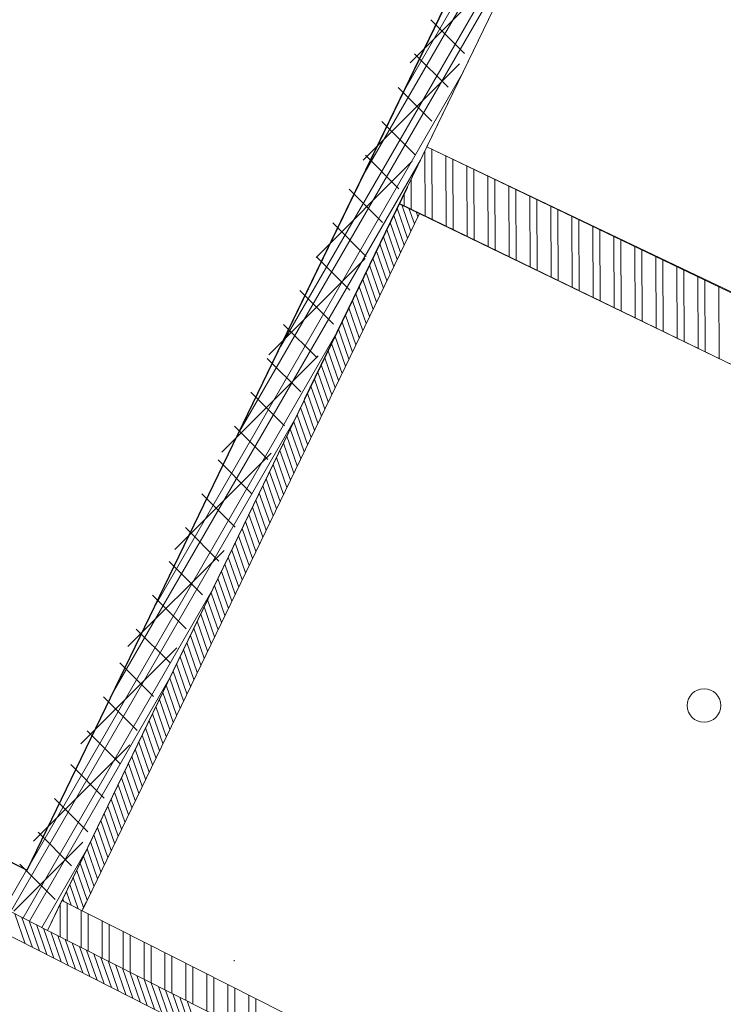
# Model space of a CAD drawing. Header units: millimetres. Extents: x 98667 to 994031, y -2704 to 533009.
# Tile 212 of 256: x 634468 to 637615, y 402306 to 406707. Entities that reach past the tile are written whole.
import ezdxf

# ---------------------------------------------------------------- set-up
doc = ezdxf.new("R2010")
doc.units = ezdxf.units.MM
for name, pattern in [('AP03000E0$0$HIDDEN', [9.525, 6.35, -3.175]), ('AP03000E0$0$HIDDENX2', [19.05, 12.7, -6.35]), ('sp00000g0$0$CENTER', [50.8, 31.75, -6.35, 6.35, -6.35])]:
    doc.linetypes.add(name, pattern=pattern)
doc.layers.add('0 COMMERCIAL RETAIL', color=7, linetype='Continuous', lineweight=0, true_color=0xff6bff)
doc.layers.add('0_LOUNGES', color=7, linetype='Continuous', true_color=0xfac800)
for name, color, linetype, lineweight in [('A-WALL-PATT', 5, 'Continuous', 15), ('AP03000E0$0$A-FLOR-EDGE', 1, 'AP03000E0$0$HIDDENX2', 15), ('AP03000E0$0$A-WALL-FNSH', 1, 'Continuous', 15), ('Visible Edges(ISO)', 7, 'Continuous', 50), ('WALL TILES', 127, 'Continuous', 0)]:
    doc.layers.add(name, color=color, linetype=linetype, lineweight=lineweight)
doc.layers.add('AP03000E0$0$A-Slab Edge Guide', color=55, linetype='Continuous', lineweight=15, plot=False)
for name, color, linetype in [('EQUPIMENT', 161, 'Continuous'), ('EX WALLS', 20, 'Continuous'), ('sp00000g0$0$S-GRID', 1, 'sp00000g0$0$CENTER')]:
    doc.layers.add(name, color=color, linetype=linetype)

msp = doc.modelspace()

# ---------------------------------------------------------------- linework, layer by layer
at = {"layer": '0 COMMERCIAL RETAIL', "color": 251}
for p, q in [((636289.6, 406139.1, 0), (641488.7, 416876.3, 0)), ((640321.8, 404215.3, 0), (636289.6, 406139.1, 0)), ((636165.9, 405883.6, 0), (634593.5, 402636.3, 0)), ((640166.6, 403947, 0), (636165.9, 405883.6, 0)), ((634593.5, 402636.3, 0), (632387.5, 403755.2, 0))]:
    msp.add_line(p, q, dxfattribs=at)
at = {"layer": '0_LOUNGES', "color": 251, "extrusion": (-9.9569e-08, 8.03241e-09, 1)}
for p, q in [((634501.3, 402904.9, 0), (641855.3, 418111.7, 0)), ((627322.6, 406562.8, 0), (634501.3, 402904.9, 0))]:
    msp.add_line(p, q, dxfattribs=at)
msp.add_arc((459025.1, 494953.7, -0.1), 179716.4, 329.503566, 357.209655, dxfattribs=at)
at = {"layer": 'A-WALL-PATT', "color": 251, "lineweight": 0}
for p, q in [((634593.4, 402636.3, 0), (642043.8, 418022.7, 0)), ((634593.4, 402636.3, 0), (642043.8, 418022.7, 0)), ((636202.5, 405959.2, 0), (636289.6, 406139.1, 0)), ((636202.5, 405959.2, 0), (636289.6, 406139.1, 0)), ((636289.6, 406139.1, 0), (640316.8, 404204.8, 0)), ((636289.6, 406139.1, 0), (640316.8, 404204.8, 0)), ((636166.5, 405884.9, 0), (636202.5, 405959.2, 0)), ((636166.5, 405884.9, 0), (636202.5, 405959.2, 0)), ((640188.4, 403937.4, 0), (636166.5, 405884.9, 0)), ((640188.4, 403937.4, 0), (636166.5, 405884.9, 0)), ((632387.5, 403755.2, 0), (634593.4, 402636.3, 0)), ((632387.5, 403755.2, 0), (634593.4, 402636.3, 0))]:
    msp.add_line(p, q, dxfattribs=at)
at = {"layer": 'A-WALL-PATT', "color": 251, "linetype": 'Continuous', "lineweight": 20}
for p, q in [((636196.1, 406404.9, 0), (637568.6, 408780.5, 0)), ((636196.1, 406404.9, 0), (637568.6, 408780.5, 0)), ((636009.2, 406019, 0), (637381.7, 408394.6, 0)), ((636009.2, 406019, 0), (637381.7, 408394.6, 0)), ((635635.6, 405247.4, 0), (637008.1, 407623, 0)), ((635635.6, 405247.4, 0), (637008.1, 407623, 0)), ((635448.8, 404861.6, 0), (636821.3, 407237.1, 0)), ((635448.8, 404861.6, 0), (636821.3, 407237.1, 0)), ((635075.1, 404089.9, 0), (636447.6, 406465.5, 0)), ((635075.1, 404089.9, 0), (636447.6, 406465.5, 0)), ((634888.3, 403704.1, 0), (636260.8, 406079.6, 0)), ((634888.3, 403704.1, 0), (636260.8, 406079.6, 0)), ((634514.6, 402932.4, 0), (635887.1, 405308, 0)), ((634514.6, 402932.4, 0), (635887.1, 405308, 0)), ((634428.1, 402720.1, 0), (635700.3, 404922.2, 0)), ((634428.1, 402720.1, 0), (635700.3, 404922.2, 0)), ((634483.9, 402691.8, 0), (635326.7, 404150.5, 0)), ((634483.9, 402691.8, 0), (635326.7, 404150.5, 0)), ((634511.8, 402677.7, 0), (635139.8, 403764.7, 0)), ((634511.8, 402677.7, 0), (635139.8, 403764.7, 0)), ((634567.6, 402649.4, 0), (634766.2, 402993, 0)), ((634567.6, 402649.4, 0), (634766.2, 402993, 0)), ((634400.2, 402734.3, 0), (634499.3, 402906, 0)), ((634400.2, 402734.3, 0), (634499.3, 402906, 0))]:
    msp.add_line(p, q, dxfattribs=at)
at = {"layer": 'A-WALL-PATT', "color": 251, "linetype": 'Continuous'}
for p, q in [((636214.5, 406514.1), (636644.9, 406944.5)), ((636457.2, 406556.5), (636307.5, 406706.2)), ((636384, 406405.2), (636234.2, 406554.9)), ((636004, 406079.1), (636434.5, 406509.6)), ((636310.8, 406253.9), (636161, 406403.6)), ((636237.6, 406102.6), (636087.8, 406252.3)), ((636281.6, 405829.2, 0), (636280.8, 406120.9, 0)), ((636281.6, 405829.2, 0), (636280.8, 406120.9, 0)), ((636312.9, 405814, 0), (636312, 406128.4, 0)), ((636312.9, 405814, 0), (636312, 406128.4, 0)), ((635793.6, 405644.2), (636224, 406074.6)), ((636164.4, 405951.3), (636014.6, 406101)), ((636375.5, 405783.7, 0), (636374.6, 406098.3, 0)), ((636375.5, 405783.7, 0), (636374.6, 406098.3, 0)), ((636406.8, 405768.6, 0), (636405.9, 406083.3, 0)), ((636406.8, 405768.6, 0), (636405.9, 406083.3, 0)), ((636469.3, 405738.3, 0), (636468.4, 406053.2, 0)), ((636469.3, 405738.3, 0), (636468.4, 406053.2, 0)), ((636500.6, 405723.1, 0), (636499.7, 406038.2, 0)), ((636500.6, 405723.1, 0), (636499.7, 406038.2, 0)), ((636219, 405859.5, 0), (636218.6, 405992.6, 0)), ((636219, 405859.5, 0), (636218.6, 405992.6, 0)), ((636563.2, 405692.8, 0), (636562.3, 406008.1, 0)), ((636563.2, 405692.8, 0), (636562.3, 406008.1, 0)), ((636594.5, 405677.6, 0), (636593.6, 405993.1, 0)), ((636594.5, 405677.6, 0), (636593.6, 405993.1, 0)), ((636091.2, 405800), (635941.4, 405949.7)), ((636187.7, 405874.6, 0), (636187.5, 405928.4, 0)), ((636187.7, 405874.6, 0), (636187.5, 405928.4, 0)), ((636657.1, 405647.3, 0), (636656.2, 405963.1, 0)), ((636657.1, 405647.3, 0), (636656.2, 405963.1, 0)), ((636688.4, 405632.2, 0), (636687.5, 405948, 0)), ((636688.4, 405632.2, 0), (636687.5, 405948, 0)), ((636751, 405601.9, 0), (636750.1, 405918, 0)), ((636751, 405601.9, 0), (636750.1, 405918, 0)), ((636782.3, 405586.7, 0), (636781.4, 405902.9, 0)), ((636782.3, 405586.7, 0), (636781.4, 405902.9, 0)), ((636844.9, 405556.4, 0), (636844, 405872.9, 0)), ((636844.9, 405556.4, 0), (636844, 405872.9, 0)), ((636876.2, 405541.3, 0), (636875.3, 405857.8, 0)), ((636876.2, 405541.3, 0), (636875.3, 405857.8, 0)), ((636018, 405648.7), (635868.2, 405798.4)), ((636938.7, 405511, 0), (636937.8, 405827.8, 0)), ((636938.7, 405511, 0), (636937.8, 405827.8, 0)), ((636970, 405495.8, 0), (636969.1, 405812.8, 0)), ((636970, 405495.8, 0), (636969.1, 405812.8, 0)), ((637032.6, 405465.5, 0), (637031.7, 405782.7, 0)), ((637032.6, 405465.5, 0), (637031.7, 405782.7, 0)), ((637063.9, 405450.4, 0), (637063, 405767.7, 0)), ((637063.9, 405450.4, 0), (637063, 405767.7, 0)), ((637126.5, 405420, 0), (637125.6, 405737.6, 0)), ((637126.5, 405420, 0), (637125.6, 405737.6, 0)), ((637157.8, 405404.9, 0), (637156.9, 405722.6, 0)), ((637157.8, 405404.9, 0), (637156.9, 405722.6, 0)), ((637220.4, 405374.6, 0), (637219.5, 405692.5, 0)), ((637220.4, 405374.6, 0), (637219.5, 405692.5, 0)), ((637251.7, 405359.4, 0), (637250.8, 405677.5, 0)), ((637251.7, 405359.4, 0), (637250.8, 405677.5, 0)), ((635583.2, 405209.2), (636013.6, 405639.7)), ((635944.7, 405497.4), (635795, 405647.1)), ((637314.3, 405329.1, 0), (637313.4, 405647.4, 0)), ((637314.3, 405329.1, 0), (637313.4, 405647.4, 0)), ((637345.6, 405314, 0), (637344.6, 405632.4, 0)), ((637345.6, 405314, 0), (637344.6, 405632.4, 0)), ((637408.1, 405283.7, 0), (637407.2, 405602.3, 0)), ((637408.1, 405283.7, 0), (637407.2, 405602.3, 0)), ((637439.4, 405268.5, 0), (637438.5, 405587.3, 0)), ((637439.4, 405268.5, 0), (637438.5, 405587.3, 0)), ((637502, 405238.2, 0), (637501.1, 405557.2, 0)), ((637502, 405238.2, 0), (637501.1, 405557.2, 0)), ((637533.3, 405223.1, 0), (637532.4, 405542.2, 0)), ((637533.3, 405223.1, 0), (637532.4, 405542.2, 0)), ((635871.5, 405346.1), (635721.8, 405495.8)), ((637595.9, 405192.8, 0), (637595, 405512.1, 0)), ((637595.9, 405192.8, 0), (637595, 405512.1, 0)), ((635798.3, 405194.8), (635648.6, 405344.5)), ((635372.7, 404774.3), (635803.2, 405204.7)), ((635725.1, 405043.5), (635575.4, 405193.2)), ((635651.9, 404892.2), (635502.2, 405041.9)), ((635578.7, 404740.9), (635429, 404890.6)), ((635162.3, 404339.3), (635592.7, 404769.8)), ((635505.5, 404589.6), (635355.8, 404739.3)), ((635432.3, 404438.3), (635282.6, 404588)), ((635359.1, 404287), (635209.4, 404436.7)), ((634951.8, 403904.4), (635382.3, 404334.8)), ((635285.9, 404135.7), (635136.2, 404285.4)), ((635212.7, 403984.4), (635063, 404134.1)), ((635139.5, 403833.1), (634989.8, 403982.8)), ((634741.4, 403469.4), (635171.8, 403899.8)), ((635066.3, 403681.8), (634916.5, 403831.5)), ((634993.1, 403530.4), (634843.3, 403680.2)), ((634919.9, 403379.1), (634770.1, 403528.9)), ((634530.9, 403034.4), (634961.4, 403464.9)), ((634846.7, 403227.8), (634696.9, 403377.6)), ((634773.5, 403076.5), (634623.7, 403226.3)), ((634700.3, 402925.2), (634550.5, 403075)), ((634442.4, 402721.4), (634750.9, 403029.9)), ((634627, 402773.9), (634468.7, 402932.3))]:
    msp.add_line(p, q, dxfattribs=at)
at = {"layer": 'A-WALL-PATT', "color": 251, "lineweight": 20}
for p, q in [((632427.8, 403622.7, 0), (637041.2, 401286.2, 0)), ((634657.1, 402769.9, 0), (634593.4, 402636.3, 0)), ((634657.1, 402769.9, 0), (634593.4, 402636.3, 0)), ((637151.8, 401508.3, 0), (634657.1, 402769.9, 0)), ((637151.8, 401508.3, 0), (634657.1, 402769.9, 0)), ((634593.4, 402636.3, 0), (637084.9, 401376.3, 0)), ((634593.4, 402636.3, 0), (637084.9, 401376.3, 0))]:
    msp.add_line(p, q, dxfattribs=at)
at = {"layer": 'A-WALL-PATT', "color": 251, "linetype": 'Continuous', "lineweight": 0}
for p, q in [((634649.5, 402607.9, 0), (634649.5, 402753.9, 0)), ((634649.5, 402607.9, 0), (634649.5, 402753.9, 0)), ((634680.7, 402592, 0), (634680.8, 402757.9, 0)), ((634680.7, 402592, 0), (634680.8, 402757.9, 0)), ((634743.2, 402560.4, 0), (634743.3, 402726.2, 0)), ((634743.2, 402560.4, 0), (634743.3, 402726.2, 0)), ((634774.4, 402544.5, 0), (634774.5, 402710.4, 0)), ((634774.4, 402544.5, 0), (634774.5, 402710.4, 0)), ((634836.9, 402512.8, 0), (634837, 402678.7, 0)), ((634836.9, 402512.8, 0), (634837, 402678.7, 0)), ((634868.2, 402497, 0), (634868.2, 402662.8, 0)), ((634868.2, 402497, 0), (634868.2, 402662.8, 0)), ((634930.7, 402465.3, 0), (634930.7, 402631.2, 0)), ((634930.7, 402465.3, 0), (634930.7, 402631.2, 0)), ((634961.9, 402449.5, 0), (634962, 402615.3, 0)), ((634961.9, 402449.5, 0), (634962, 402615.3, 0)), ((635024.4, 402417.8, 0), (635024.5, 402583.6, 0)), ((635024.4, 402417.8, 0), (635024.5, 402583.6, 0)), ((635055.7, 402402, 0), (635055.7, 402567.8, 0)), ((635055.7, 402402, 0), (635055.7, 402567.8, 0)), ((635118.1, 402370.3, 0), (635118.2, 402536.1, 0)), ((635118.1, 402370.3, 0), (635118.2, 402536.1, 0)), ((635149.4, 402354.5, 0), (635149.4, 402520.3, 0)), ((635149.4, 402354.5, 0), (635149.4, 402520.3, 0)), ((635211.9, 402322.8, 0), (635211.9, 402488.6, 0)), ((635211.9, 402322.8, 0), (635211.9, 402488.6, 0)), ((635243.1, 402306.9, 0), (635243.2, 402472.8, 0)), ((635243.1, 402306.9, 0), (635243.2, 402472.8, 0)), ((635305.6, 402275.3, 0), (635305.7, 402441.1, 0)), ((635305.6, 402275.3, 0), (635305.7, 402441.1, 0)), ((635336.9, 402259.4, 0), (635336.9, 402425.3, 0)), ((635336.9, 402259.4, 0), (635336.9, 402425.3, 0)), ((635399.4, 402227.7, 0), (635399.4, 402393.6, 0)), ((635399.4, 402227.7, 0), (635399.4, 402393.6, 0)), ((635430.6, 402211.9, 0), (635430.6, 402377.7, 0)), ((635430.6, 402211.9, 0), (635430.6, 402377.7, 0)), ((635493.1, 402180.2, 0), (635493.1, 402346.1, 0)), ((635493.1, 402180.2, 0), (635493.1, 402346.1, 0)), ((635524.3, 402164.4, 0), (635524.4, 402330.2, 0)), ((635524.3, 402164.4, 0), (635524.4, 402330.2, 0))]:
    msp.add_line(p, q, dxfattribs=at)
at = {"layer": 'AP03000E0$0$A-FLOR-EDGE', "color": 251, "linetype": 'AP03000E0$0$HIDDEN'}
msp.add_arc((459073.4, 494999.9), 179716, 310.999998, 11.472529, dxfattribs=at)
at = {"layer": 'AP03000E0$0$A-Slab Edge Guide', "color": 251, "linetype": 'AP03000E0$0$HIDDEN'}
msp.add_arc((459073.4, 494999.9), 180466, 310.999998, 11.424207, dxfattribs=at)
at = {"layer": 'AP03000E0$0$A-WALL-FNSH', "color": 251, "linetype": 'AP03000E0$0$HIDDEN'}
for radius, end in [(179861, 11.463155), (179866, 11.462832)]:
    msp.add_arc((459073.4, 494999.9), radius, 310.999998, end, dxfattribs=at)
at = {"layer": 'EQUPIMENT', "color": 251}
msp.add_line((635744.2, 405012.5, 0), (636202.2, 405958.7, 0), dxfattribs=at)
msp.add_line((635744.2, 405012.5, 0), (636202.2, 405958.7, 0), dxfattribs=at)
msp.add_open_spline([(635426.6, 402501.2, 0), (635427, 402501, 0), (635427.5, 402500.8, 0), (635427.9, 402500.5, 0)], degree=3, dxfattribs=at)
msp.add_open_spline([(635426.6, 402501.2, 0), (635427, 402501, 0), (635427.5, 402500.8, 0), (635427.9, 402500.5, 0)], degree=3, dxfattribs=at)
at = {"layer": 'EX WALLS', "color": 251, "lineweight": 20}
for p, q in [((634501.3, 402904.9, 0), (641859.4, 418100.8, 0)), ((634501.3, 402904.9, 0), (641859.4, 418100.8, 0)), ((632484.5, 403927.9, 0), (634501.3, 402904.9, 0)), ((632484.5, 403927.9, 0), (634501.3, 402904.9, 0))]:
    msp.add_line(p, q, dxfattribs=at)
at = {"layer": 'EX WALLS', "color": 251, "lineweight": 0}
for p, q in [((634593.4, 402636.3, 0), (642043.8, 418022.7, 0)), ((634593.4, 402636.3, 0), (642043.8, 418022.7, 0)), ((636289.6, 406139.1, 0), (640316.8, 404204.8, 0)), ((636289.6, 406139.1, 0), (640316.8, 404204.8, 0)), ((632387.5, 403755.2, 0), (634593.4, 402636.3, 0)), ((632387.5, 403755.2, 0), (634593.4, 402636.3, 0))]:
    msp.add_line(p, q, dxfattribs=at)
at = {"layer": 'sp00000g0$0$S-GRID', "color": 251}
msp.add_arc((459073.4, 494999.9), 180466, 310.999989, 11.424207, dxfattribs=at)
at = {"layer": 'Visible Edges(ISO)', "color": 251, "lineweight": 0, "ltscale": 10, "extrusion": (-1.01424e-06, -2.1092e-06, 1)}
msp.add_circle((637528.7, 403641.4, -1.5), 75, dxfattribs=at)
msp.add_circle((637528.7, 403641.4, -1.5), 75, dxfattribs=at)
at = {"layer": 'WALL TILES', "color": 251}
for p, q in [((634657.9, 402769.4, 0), (636166.5, 405884.9, 0)), ((634657.9, 402769.4, 0), (636166.5, 405884.9, 0)), ((636166.5, 405884.9, 0), (636256.5, 405841.3, 0)), ((636166.5, 405884.9, 0), (636256.5, 405841.3, 0)), ((636166.5, 405884.9, 0), (636256.5, 405841.3, 0)), ((636166.5, 405884.9, 0), (636256.5, 405841.3, 0)), ((636256.5, 405841.3, 0), (634747.2, 402724.3, 0)), ((636256.5, 405841.3, 0), (634747.2, 402724.3, 0)), ((636256.5, 405841.3, 0), (634747.2, 402724.3, 0)), ((636256.5, 405841.3, 0), (634747.2, 402724.3, 0)), ((634747.2, 402724.3, 0), (634657.9, 402769.4, 0)), ((634747.2, 402724.3, 0), (634657.9, 402769.4, 0)), ((634747.2, 402724.3, 0), (634657.9, 402769.4, 0)), ((634747.2, 402724.3, 0), (634657.9, 402769.4, 0)), ((634766.1, 402763.5, 0), (634751.4, 402733.1, 0)), ((634766.1, 402763.5, 0), (634751.4, 402733.1, 0))]:
    msp.add_line(p, q, dxfattribs=at)
at = {"layer": 'WALL TILES', "color": 251, "linetype": 'Continuous', "lineweight": 18}
for p, q in [((636202.7, 405730.3, 0.1), (636156.3, 405863.9, 0.1)), ((636202.7, 405730.3, 0.1), (636156.3, 405863.9, 0.1)), ((636218.1, 405762.1, 0.1), (636177.3, 405879.7, 0.1)), ((636218.1, 405762.1, 0.1), (636177.3, 405879.7, 0.1)), ((636233.6, 405793.9, 0.1), (636209.1, 405864.3, 0.1)), ((636233.6, 405793.9, 0.1), (636209.1, 405864.3, 0.1)), ((636249, 405825.7, 0.1), (636240.9, 405848.9, 0.1)), ((636249, 405825.7, 0.1), (636240.9, 405848.9, 0.1)), ((636171.9, 405666.6, 0.1), (636125.5, 405800.2, 0.1)), ((636171.9, 405666.6, 0.1), (636125.5, 405800.2, 0.1)), ((636187.3, 405698.5, 0.1), (636140.9, 405832.1, 0.1)), ((636187.3, 405698.5, 0.1), (636140.9, 405832.1, 0.1)), ((636156.5, 405634.8, 0.1), (636110.1, 405768.4, 0.1)), ((636156.5, 405634.8, 0.1), (636110.1, 405768.4, 0.1)), ((636141.1, 405603, 0.1), (636094.7, 405736.6, 0.1)), ((636141.1, 405603, 0.1), (636094.7, 405736.6, 0.1)), ((636110.3, 405539.4, 0.1), (636063.9, 405672.9, 0.1)), ((636110.3, 405539.4, 0.1), (636063.9, 405672.9, 0.1)), ((636125.7, 405571.2, 0.1), (636079.3, 405704.8, 0.1)), ((636125.7, 405571.2, 0.1), (636079.3, 405704.8, 0.1)), ((636094.9, 405507.5, 0.1), (636048.4, 405641.1, 0.1)), ((636094.9, 405507.5, 0.1), (636048.4, 405641.1, 0.1)), ((636064.1, 405443.9, 0.1), (636017.6, 405577.5, 0.1)), ((636064.1, 405443.9, 0.1), (636017.6, 405577.5, 0.1)), ((636079.5, 405475.7, 0.1), (636033, 405609.3, 0.1)), ((636079.5, 405475.7, 0.1), (636033, 405609.3, 0.1)), ((636048.7, 405412.1, 0.1), (636002.2, 405545.7, 0.1)), ((636048.7, 405412.1, 0.1), (636002.2, 405545.7, 0.1)), ((636033.2, 405380.2, 0.1), (635986.8, 405513.8, 0.1)), ((636033.2, 405380.2, 0.1), (635986.8, 405513.8, 0.1)), ((636002.4, 405316.6, 0.1), (635956, 405450.2, 0.1)), ((636002.4, 405316.6, 0.1), (635956, 405450.2, 0.1)), ((636017.8, 405348.4, 0.1), (635971.4, 405482, 0.1)), ((636017.8, 405348.4, 0.1), (635971.4, 405482, 0.1)), ((635987, 405284.8, 0.1), (635940.6, 405418.4, 0.1)), ((635987, 405284.8, 0.1), (635940.6, 405418.4, 0.1)), ((635971.6, 405253, 0.1), (635925.2, 405386.6, 0.1)), ((635971.6, 405253, 0.1), (635925.2, 405386.6, 0.1)), ((635940.8, 405189.3, 0.1), (635894.4, 405322.9, 0.1)), ((635940.8, 405189.3, 0.1), (635894.4, 405322.9, 0.1)), ((635956.2, 405221.1, 0.1), (635909.8, 405354.7, 0.1)), ((635956.2, 405221.1, 0.1), (635909.8, 405354.7, 0.1)), ((635925.4, 405157.5, 0.1), (635879, 405291.1, 0.1)), ((635925.4, 405157.5, 0.1), (635879, 405291.1, 0.1)), ((635894.6, 405093.9, 0.1), (635848.1, 405227.5, 0.1)), ((635894.6, 405093.9, 0.1), (635848.1, 405227.5, 0.1)), ((635910, 405125.7, 0.1), (635863.5, 405259.3, 0.1)), ((635910, 405125.7, 0.1), (635863.5, 405259.3, 0.1)), ((635879.2, 405062, 0.1), (635832.7, 405195.6, 0.1)), ((635879.2, 405062, 0.1), (635832.7, 405195.6, 0.1)), ((635863.8, 405030.2, 0.1), (635817.3, 405163.8, 0.1)), ((635863.8, 405030.2, 0.1), (635817.3, 405163.8, 0.1)), ((635832.9, 404966.6, 0.1), (635786.5, 405100.2, 0.1)), ((635832.9, 404966.6, 0.1), (635786.5, 405100.2, 0.1)), ((635848.3, 404998.4, 0.1), (635801.9, 405132, 0.1)), ((635848.3, 404998.4, 0.1), (635801.9, 405132, 0.1)), ((635817.5, 404934.8, 0.1), (635771.1, 405068.3, 0.1)), ((635817.5, 404934.8, 0.1), (635771.1, 405068.3, 0.1)), ((635786.7, 404871.1, 0.1), (635740.3, 405004.7, 0.1)), ((635786.7, 404871.1, 0.1), (635740.3, 405004.7, 0.1)), ((635802.1, 404902.9, 0.1), (635755.7, 405036.5, 0.1)), ((635802.1, 404902.9, 0.1), (635755.7, 405036.5, 0.1)), ((635771.3, 404839.3, 0.1), (635724.9, 404972.9, 0.1)), ((635771.3, 404839.3, 0.1), (635724.9, 404972.9, 0.1)), ((635755.9, 404807.5, 0.1), (635709.5, 404941.1, 0.1)), ((635755.9, 404807.5, 0.1), (635709.5, 404941.1, 0.1)), ((635725.1, 404743.8, 0.1), (635678.6, 404877.4, 0.1)), ((635725.1, 404743.8, 0.1), (635678.6, 404877.4, 0.1)), ((635740.5, 404775.6, 0.1), (635694.1, 404909.2, 0.1)), ((635740.5, 404775.6, 0.1), (635694.1, 404909.2, 0.1)), ((635709.7, 404712, 0.1), (635663.2, 404845.6, 0.1)), ((635709.7, 404712, 0.1), (635663.2, 404845.6, 0.1)), ((635694.3, 404680.2, 0.1), (635647.8, 404813.8, 0.1)), ((635694.3, 404680.2, 0.1), (635647.8, 404813.8, 0.1)), ((635663.4, 404616.5, 0.1), (635617, 404750.1, 0.1)), ((635663.4, 404616.5, 0.1), (635617, 404750.1, 0.1)), ((635678.9, 404648.4, 0.1), (635632.4, 404782, 0.1)), ((635678.9, 404648.4, 0.1), (635632.4, 404782, 0.1)), ((635648, 404584.7, 0.1), (635601.6, 404718.3, 0.1)), ((635648, 404584.7, 0.1), (635601.6, 404718.3, 0.1)), ((635617.2, 404521.1, 0.1), (635570.8, 404654.7, 0.1)), ((635617.2, 404521.1, 0.1), (635570.8, 404654.7, 0.1)), ((635632.6, 404552.9, 0.1), (635586.2, 404686.5, 0.1)), ((635632.6, 404552.9, 0.1), (635586.2, 404686.5, 0.1)), ((635601.8, 404489.3, 0.1), (635555.4, 404622.9, 0.1)), ((635601.8, 404489.3, 0.1), (635555.4, 404622.9, 0.1)), ((635586.4, 404457.4, 0.1), (635540, 404591, 0.1)), ((635586.4, 404457.4, 0.1), (635540, 404591, 0.1)), ((635555.6, 404393.8, 0.1), (635509.2, 404527.4, 0.1)), ((635555.6, 404393.8, 0.1), (635509.2, 404527.4, 0.1)), ((635571, 404425.6, 0.1), (635524.6, 404559.2, 0.1)), ((635571, 404425.6, 0.1), (635524.6, 404559.2, 0.1)), ((635540.2, 404362, 0.1), (635493.7, 404495.6, 0.1)), ((635540.2, 404362, 0.1), (635493.7, 404495.6, 0.1)), ((635509.4, 404298.3, 0.1), (635462.9, 404431.9, 0.1)), ((635509.4, 404298.3, 0.1), (635462.9, 404431.9, 0.1)), ((635524.8, 404330.2, 0.1), (635478.3, 404463.7, 0.1)), ((635524.8, 404330.2, 0.1), (635478.3, 404463.7, 0.1)), ((635493.9, 404266.5, 0.1), (635447.5, 404400.1, 0.1)), ((635493.9, 404266.5, 0.1), (635447.5, 404400.1, 0.1)), ((635478.5, 404234.7, 0.1), (635432.1, 404368.3, 0.1)), ((635478.5, 404234.7, 0.1), (635432.1, 404368.3, 0.1)), ((635447.7, 404171, 0.1), (635401.3, 404304.6, 0.1)), ((635447.7, 404171, 0.1), (635401.3, 404304.6, 0.1)), ((635463.1, 404202.9, 0.1), (635416.7, 404336.5, 0.1)), ((635463.1, 404202.9, 0.1), (635416.7, 404336.5, 0.1)), ((635432.3, 404139.2, 0.1), (635385.9, 404272.8, 0.1)), ((635432.3, 404139.2, 0.1), (635385.9, 404272.8, 0.1)), ((635416.9, 404107.4, 0.1), (635370.5, 404241, 0.1)), ((635416.9, 404107.4, 0.1), (635370.5, 404241, 0.1)), ((635386.1, 404043.8, 0.1), (635339.7, 404177.4, 0.1)), ((635386.1, 404043.8, 0.1), (635339.7, 404177.4, 0.1)), ((635401.5, 404075.6, 0.1), (635355.1, 404209.2, 0.1)), ((635401.5, 404075.6, 0.1), (635355.1, 404209.2, 0.1)), ((635370.7, 404011.9, 0.1), (635324.3, 404145.5, 0.1)), ((635370.7, 404011.9, 0.1), (635324.3, 404145.5, 0.1)), ((635339.9, 403948.3, 0.1), (635293.4, 404081.9, 0.1)), ((635339.9, 403948.3, 0.1), (635293.4, 404081.9, 0.1)), ((635355.3, 403980.1, 0.1), (635308.8, 404113.7, 0.1)), ((635355.3, 403980.1, 0.1), (635308.8, 404113.7, 0.1)), ((635324.5, 403916.5, 0.1), (635278, 404050.1, 0.1)), ((635324.5, 403916.5, 0.1), (635278, 404050.1, 0.1)), ((635309, 403884.7, 0.1), (635262.6, 404018.3, 0.1)), ((635309, 403884.7, 0.1), (635262.6, 404018.3, 0.1)), ((635278.2, 403821, 0.1), (635231.8, 403954.6, 0.1)), ((635278.2, 403821, 0.1), (635231.8, 403954.6, 0.1)), ((635293.6, 403852.8, 0.1), (635247.2, 403986.4, 0.1)), ((635293.6, 403852.8, 0.1), (635247.2, 403986.4, 0.1)), ((635262.8, 403789.2, 0.1), (635216.4, 403922.8, 0.1)), ((635262.8, 403789.2, 0.1), (635216.4, 403922.8, 0.1)), ((635232, 403725.6, 0.1), (635185.6, 403859.1, 0.1)), ((635232, 403725.6, 0.1), (635185.6, 403859.1, 0.1)), ((635247.4, 403757.4, 0.1), (635201, 403891, 0.1)), ((635247.4, 403757.4, 0.1), (635201, 403891, 0.1)), ((635216.6, 403693.7, 0.1), (635170.2, 403827.3, 0.1)), ((635216.6, 403693.7, 0.1), (635170.2, 403827.3, 0.1)), ((635201.2, 403661.9, 0.1), (635154.8, 403795.5, 0.1)), ((635201.2, 403661.9, 0.1), (635154.8, 403795.5, 0.1)), ((635170.4, 403598.3, 0.1), (635123.9, 403731.9, 0.1)), ((635170.4, 403598.3, 0.1), (635123.9, 403731.9, 0.1)), ((635185.8, 403630.1, 0.1), (635139.4, 403763.7, 0.1)), ((635185.8, 403630.1, 0.1), (635139.4, 403763.7, 0.1)), ((635155, 403566.5, 0.1), (635108.5, 403700, 0.1)), ((635155, 403566.5, 0.1), (635108.5, 403700, 0.1)), ((635139.6, 403534.6, 0.1), (635093.1, 403668.2, 0.1)), ((635139.6, 403534.6, 0.1), (635093.1, 403668.2, 0.1)), ((635108.7, 403471, 0.1), (635062.3, 403604.6, 0.1)), ((635108.7, 403471, 0.1), (635062.3, 403604.6, 0.1)), ((635124.1, 403502.8, 0.1), (635077.7, 403636.4, 0.1)), ((635124.1, 403502.8, 0.1), (635077.7, 403636.4, 0.1)), ((635093.3, 403439.2, 0.1), (635046.9, 403572.8, 0.1)), ((635093.3, 403439.2, 0.1), (635046.9, 403572.8, 0.1)), ((635062.5, 403375.5, 0.1), (635016.1, 403509.1, 0.1)), ((635062.5, 403375.5, 0.1), (635016.1, 403509.1, 0.1)), ((635077.9, 403407.3, 0.1), (635031.5, 403540.9, 0.1)), ((635077.9, 403407.3, 0.1), (635031.5, 403540.9, 0.1)), ((635047.1, 403343.7, 0.1), (635000.7, 403477.3, 0.1)), ((635047.1, 403343.7, 0.1), (635000.7, 403477.3, 0.1)), ((635031.7, 403311.9, 0.1), (634985.3, 403445.5, 0.1)), ((635031.7, 403311.9, 0.1), (634985.3, 403445.5, 0.1)), ((635000.9, 403248.2, 0.1), (634954.5, 403381.8, 0.1)), ((635000.9, 403248.2, 0.1), (634954.5, 403381.8, 0.1)), ((635016.3, 403280.1, 0.1), (634969.9, 403413.7, 0.1)), ((635016.3, 403280.1, 0.1), (634969.9, 403413.7, 0.1)), ((634985.5, 403216.4, 0.1), (634939, 403350, 0.1)), ((634985.5, 403216.4, 0.1), (634939, 403350, 0.1)), ((634970.1, 403184.6, 0.1), (634923.6, 403318.2, 0.1)), ((634970.1, 403184.6, 0.1), (634923.6, 403318.2, 0.1)), ((634939.2, 403121, 0.1), (634892.8, 403254.5, 0.1)), ((634939.2, 403121, 0.1), (634892.8, 403254.5, 0.1)), ((634954.7, 403152.8, 0.1), (634908.2, 403286.4, 0.1)), ((634954.7, 403152.8, 0.1), (634908.2, 403286.4, 0.1)), ((634923.8, 403089.1, 0.1), (634877.4, 403222.7, 0.1)), ((634923.8, 403089.1, 0.1), (634877.4, 403222.7, 0.1)), ((634893, 403025.5, 0.1), (634846.6, 403159.1, 0.1)), ((634893, 403025.5, 0.1), (634846.6, 403159.1, 0.1)), ((634908.4, 403057.3, 0.1), (634862, 403190.9, 0.1)), ((634908.4, 403057.3, 0.1), (634862, 403190.9, 0.1)), ((634877.6, 402993.7, 0.1), (634831.2, 403127.3, 0.1)), ((634877.6, 402993.7, 0.1), (634831.2, 403127.3, 0.1)), ((634862.2, 402961.9, 0.1), (634815.8, 403095.4, 0.1)), ((634862.2, 402961.9, 0.1), (634815.8, 403095.4, 0.1)), ((634831.4, 402898.2, 0.1), (634785, 403031.8, 0.1)), ((634831.4, 402898.2, 0.1), (634785, 403031.8, 0.1)), ((634846.8, 402930, 0.1), (634800.4, 403063.6, 0.1)), ((634846.8, 402930, 0.1), (634800.4, 403063.6, 0.1)), ((634816, 402866.4, 0.1), (634769.6, 403000, 0.1)), ((634816, 402866.4, 0.1), (634769.6, 403000, 0.1)), ((634785.2, 402802.7, 0.1), (634738.7, 402936.3, 0.1)), ((634785.2, 402802.7, 0.1), (634738.7, 402936.3, 0.1)), ((634800.6, 402834.6, 0.1), (634754.1, 402968.2, 0.1)), ((634800.6, 402834.6, 0.1), (634754.1, 402968.2, 0.1)), ((634769.8, 402770.9, 0.1), (634723.3, 402904.5, 0.1)), ((634769.8, 402770.9, 0.1), (634723.3, 402904.5, 0.1)), ((634754.3, 402739.1, 0.1), (634707.9, 402872.7, 0.1)), ((634754.3, 402739.1, 0.1), (634707.9, 402872.7, 0.1)), ((634697.9, 402749.2, 0.1), (634677.1, 402809, 0.1)), ((634697.9, 402749.2, 0.1), (634677.1, 402809, 0.1)), ((634730, 402733, 0.1), (634692.5, 402840.9, 0.1)), ((634730, 402733, 0.1), (634692.5, 402840.9, 0.1)), ((634665.8, 402765.5, 0.1), (634661.7, 402777.2, 0.1)), ((634665.8, 402765.5, 0.1), (634661.7, 402777.2, 0.1))]:
    msp.add_line(p, q, dxfattribs=at)
at = {"layer": 'WALL TILES', "color": 251, "linetype": 'Continuous', "lineweight": 20}
for p, q in [((634493.2, 402576.7, 0.1), (634446.6, 402710.8, 0.1)), ((634525.3, 402560.4, 0.1), (634478.7, 402694.5, 0.1)), ((634557.4, 402544.1, 0.1), (634510.9, 402678.2, 0.1)), ((634589.6, 402527.9, 0.1), (634543, 402661.9, 0.1)), ((634621.7, 402511.6, 0.1), (634575.1, 402645.6, 0.1)), ((634653.8, 402495.3, 0.1), (634607.2, 402629.3, 0.1)), ((634685.9, 402479.1, 0.1), (634639.4, 402613.1, 0.1)), ((634718, 402462.8, 0.1), (634671.5, 402596.8, 0.1)), ((634750.2, 402446.5, 0.1), (634703.6, 402580.6, 0.1)), ((634782.3, 402430.3, 0.1), (634735.7, 402564.3, 0.1)), ((634814.4, 402414, 0.1), (634767.8, 402548.1, 0.1)), ((634846.5, 402397.7, 0.1), (634799.9, 402531.9, 0.1)), ((634878.6, 402381.5, 0.1), (634832, 402515.6, 0.1)), ((634910.8, 402365.2, 0.1), (634864.1, 402499.4, 0.1)), ((634942.9, 402348.9, 0.1), (634896.2, 402483.2, 0.1)), ((634975, 402332.7, 0.1), (634928.3, 402466.9, 0.1)), ((635007.1, 402316.4, 0.1), (634960.4, 402450.7, 0.1)), ((635039.2, 402300.1, 0.1), (634992.6, 402434.4, 0.1)), ((635071.4, 402283.9, 0.1), (635024.7, 402418.2, 0.1)), ((635103.5, 402267.6, 0.1), (635056.8, 402402, 0.1)), ((635135.6, 402251.3, 0.1), (635088.9, 402385.7, 0.1)), ((635167.7, 402235.1, 0.1), (635121, 402369.5, 0.1)), ((635199.8, 402218.8, 0.1), (635153.1, 402353.2, 0.1)), ((635231.9, 402202.5, 0.1), (635185.2, 402337, 0.1)), ((635264.1, 402186.3, 0.1), (635217.3, 402320.8, 0.1))]:
    msp.add_line(p, q, dxfattribs=at)

doc.saveas('drawing.dxf')
